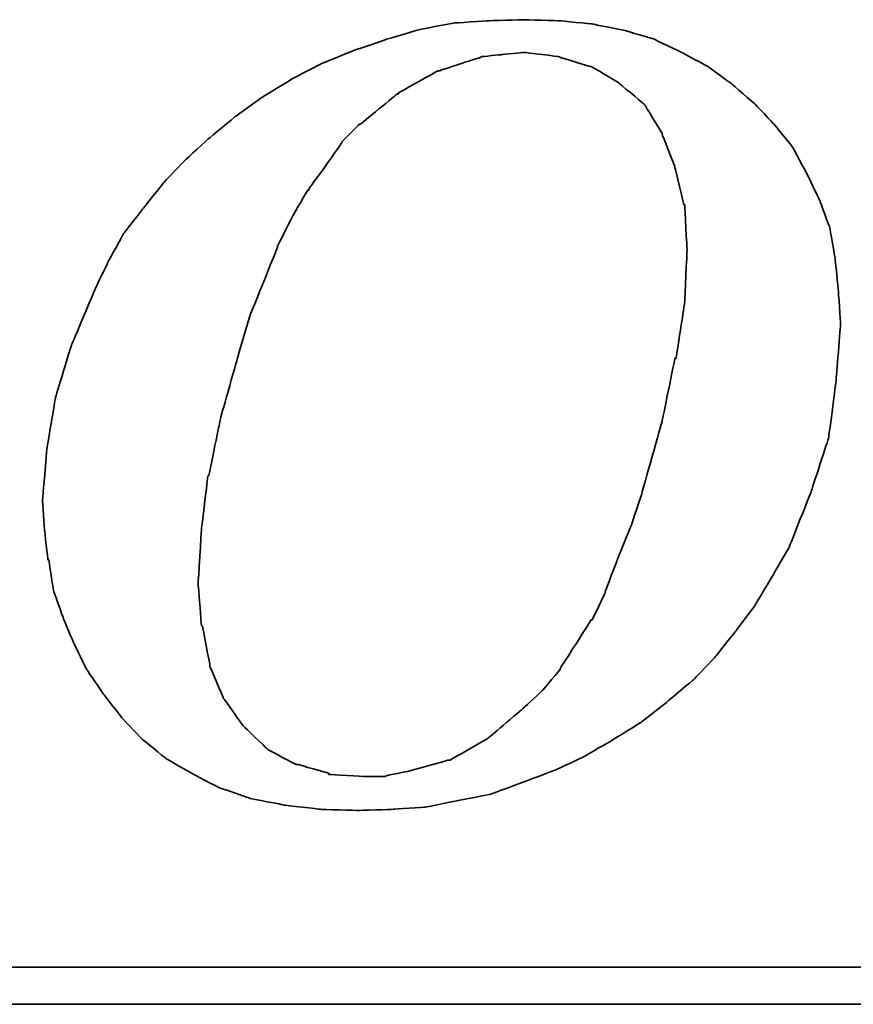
# Model space of a CAD drawing. Header units: millimetres. Extents: x 304 to 544, y 331 to 411.
# Tile 36 of 56: x 476.92 to 478.57, y 354.31 to 356.26. Entities that reach past the tile are written whole.
import ezdxf

# ---------------------------------------------------------------- set-up
doc = ezdxf.new("R2010")
doc.units = ezdxf.units.MM
doc.header["$LTSCALE"] = 0.1
doc.layers.add('DIM', color=4, linetype='CONTINUOUS')
doc.layers.add('layer 1', color=7, linetype='CONTINUOUS')

# ---------------------------------------------------------------- blocks, each defined once
blk = doc.blocks.new('TBI MOTION logo(完整正式版)')
at = {"layer": 'layer 1', "color": 22, "lineweight": 35}
for points, knots in [([(-11.34375, -6.98375), (-11.34375, -6.98375), (-10.91375, -7.43875), (-10.91375, -7.43875), (-10.91375, -7.43875), (-10.91375, -7.43875), (-10.38625, -7.87125), (-10.38625, -7.87125), (-10.38625, -7.87125), (-10.38625, -7.87125), (-9.81125, -8.20375), (-9.81125, -8.20375), (-9.81125, -8.20375), (-9.81125, -8.20375), (-9.21125, -8.51875), (-9.21125, -8.51875), (-9.21125, -8.51875), (-9.21125, -8.51875), (-8.51625, -8.75875), (-8.51625, -8.75875), (-8.51625, -8.75875), (-8.51625, -8.75875), (-7.77125, -8.90375), (-7.77125, -8.90375), (-7.77125, -8.90375), (-7.77125, -8.90375), (-6.97875, -8.99875), (-6.97875, -8.99875), (-6.97875, -8.99875), (-6.97875, -8.99875), (-6.14125, -9.02375), (-6.14125, -9.02375), (-6.14125, -9.02375), (-6.14125, -9.02375), (-5.37125, -8.99875), (-5.37125, -8.99875), (-5.37125, -8.99875), (-5.37125, -8.99875), (-4.65375, -8.94875), (-4.65375, -8.94875), (-4.65375, -8.94875), (-4.65375, -8.94875), (-3.93375, -8.80625), (-3.93375, -8.80625), (-3.93375, -8.80625), (-3.93375, -8.80625), (-3.21375, -8.66375), (-3.21375, -8.66375), (-3.21375, -8.66375), (-3.21375, -8.66375), (-2.49375, -8.39875), (-2.49375, -8.39875), (-2.49375, -8.39875), (-2.49375, -8.39875), (-1.79875, -8.13375), (-1.79875, -8.13375), (-1.79875, -8.13375), (-1.79875, -8.13375), (-1.17375, -7.84375), (-1.17375, -7.84375), (-1.17375, -7.84375), (-1.17375, -7.84375), (-0.52375, -7.46375), (-0.52375, -7.46375), (-0.52375, -7.46375), (-0.52375, -7.46375), (0.10124, -7.07875), (0.10124, -7.07875), (0.10124, -7.07875), (0.10124, -7.07875), (0.67625, -6.62375), (0.67625, -6.62375), (0.67625, -6.62375), (0.67625, -6.62375), (1.24874, -6.14375), (1.24874, -6.14375), (1.24874, -6.14375), (1.24874, -6.14375), (1.72874, -5.64125), (1.72874, -5.64125), (1.72874, -5.64125), (1.72874, -5.64125), (2.18624, -5.06375), (2.18624, -5.06375), (2.18624, -5.06375), (2.18624, -5.06375), (2.61625, -4.48874), (2.61625, -4.48874), (2.61625, -4.48874), (2.61625, -4.48874), (3.00125, -3.83874), (3.00125, -3.83874), (3.00125, -3.83874), (3.00125, -3.83874), (3.36124, -3.21374), (3.36124, -3.21374), (3.36124, -3.21374), (3.36124, -3.21374), (3.84374, -1.99125), (3.84374, -1.99125), (3.84374, -1.99125), (3.84374, -1.99125), (4.22625, -0.81875), (4.22625, -0.81875), (4.22625, -0.81875), (4.22625, -0.81875), (4.39125, 0.45624), (4.39125, 0.45624), (4.39125, 0.45624), (4.39125, 0.45624), (4.48874, 1.70124), (4.48874, 1.70124), (4.48874, 1.70124), (4.48874, 1.70124), (4.43874, 2.44625), (4.43874, 2.44625), (4.43874, 2.44625), (4.43874, 2.44625), (4.36874, 3.14125), (4.36874, 3.14125), (4.36874, 3.14125), (4.36874, 3.14125), (4.25125, 3.81125), (4.25125, 3.81125), (4.25125, 3.81125), (4.25125, 3.81125), (4.03124, 4.41125), (4.03124, 4.41125), (4.03124, 4.41125), (4.03124, 4.41125), (3.74374, 5.01125), (3.74374, 5.01125), (3.74374, 5.01125), (3.74374, 5.01125), (3.43124, 5.58875), (3.43124, 5.58875), (3.43124, 5.58875), (3.43124, 5.58875), (3.02625, 6.09125), (3.02625, 6.09125), (3.02625, 6.09125), (3.02625, 6.09125), (2.59374, 6.54875), (2.59374, 6.54875), (2.59374, 6.54875), (2.59374, 6.54875), (2.09124, 6.98125), (2.09124, 6.98125), (2.09124, 6.98125), (2.09124, 6.98125), (1.56124, 7.36625), (1.56124, 7.36625), (1.56124, 7.36625), (1.56124, 7.36625), (0.98624, 7.67625), (0.98624, 7.67625), (0.98624, 7.67625), (0.98624, 7.67625), (0.38624, 7.96375), (0.38624, 7.96375), (0.38624, 7.96375), (0.38624, 7.96375), (-0.25875, 8.15625), (-0.25875, 8.15625), (-0.25875, 8.15625), (-0.25875, 8.15625), (-0.98125, 8.30125), (-0.98125, 8.30125), (-0.98125, 8.30125), (-0.98125, 8.30125), (-1.70124, 8.37125), (-1.70124, 8.37125), (-1.70124, 8.37125), (-1.70124, 8.37125), (-2.49375, 8.39624), (-2.49375, 8.39624), (-2.49375, 8.39624), (-2.49375, 8.39624), (-3.28625, 8.37125), (-3.28625, 8.37125), (-3.28625, 8.37125), (-3.28625, 8.37125), (-4.05125, 8.32125), (-4.05125, 8.32125), (-4.05125, 8.32125), (-4.05125, 8.32125), (-4.77375, 8.18125), (-4.77375, 8.18125), (-4.77375, 8.18125), (-4.77375, 8.18125), (-5.51625, 7.96375), (-5.51625, 7.96375), (-5.51625, 7.96375), (-5.51625, 7.96375), (-6.21125, 7.72625), (-6.21125, 7.72625), (-6.21125, 7.72625), (-6.21125, 7.72625), (-6.92875, 7.43625), (-6.92875, 7.43625), (-6.92875, 7.43625), (-6.92875, 7.43625), (-7.57875, 7.10125), (-7.57875, 7.10125), (-7.57875, 7.10125), (-7.57875, 7.10125), (-8.24875, 6.69125), (-8.24875, 6.69125), (-8.24875, 6.69125), (-8.24875, 6.69125), (-8.84875, 6.26125), (-8.84875, 6.26125), (-8.84875, 6.26125), (-8.84875, 6.26125), (-9.42625, 5.78125), (-9.42625, 5.78125), (-9.42625, 5.78125), (-9.42625, 5.78125), (-9.95375, 5.30125), (-9.95375, 5.30125), (-9.95375, 5.30125), (-9.95375, 5.30125), (-10.43375, 4.79624), (-10.43375, 4.79624), (-10.43375, 4.79624), (-10.43375, 4.79624), (-10.88875, 4.22125), (-10.88875, 4.22125), (-10.88875, 4.22125), (-10.88875, 4.22125), (-11.29875, 3.69375), (-11.29875, 3.69375), (-11.29875, 3.69375), (-11.29875, 3.69375), (-11.63375, 3.09125), (-11.63375, 3.09125), (-11.63375, 3.09125), (-11.63375, 3.09125), (-11.91875, 2.49625), (-11.91875, 2.49625), (-11.91875, 2.49625), (-11.91875, 2.49625), (-12.44875, 1.24625), (-12.44875, 1.24625), (-12.44875, 1.24625), (-12.44875, 1.24625), (-12.80875, 0.06874), (-12.80875, 0.06874), (-12.80875, 0.06874), (-12.80875, 0.06874), (-12.99875, -1.07875), (-12.99875, -1.07875), (-12.99875, -1.07875), (-12.99875, -1.07875), (-13.09375, -2.18375), (-13.09375, -2.18375), (-13.09375, -2.18375), (-13.09375, -2.18375), (-13.04875, -2.85375), (-13.04875, -2.85375), (-13.04875, -2.85375), (-13.04875, -2.85375), (-12.97375, -3.50375), (-12.97375, -3.50375), (-12.97375, -3.50375), (-12.97375, -3.50375), (-12.95375, -3.50375), (-12.95375, -3.50375), (-12.95375, -3.50375), (-12.95375, -3.50375), (-12.85375, -4.17375), (-12.85375, -4.17375), (-12.85375, -4.17375), (-12.85375, -4.17375), (-12.63875, -4.77624), (-12.63875, -4.77624), (-12.63875, -4.77624), (-12.63875, -4.77624), (-12.39875, -5.35125), (-12.39875, -5.35125), (-12.39875, -5.35125), (-12.39875, -5.35125), (-12.11375, -5.92875), (-12.11375, -5.92875), (-12.11375, -5.92875), (-12.11375, -5.92875), (-11.75375, -6.45375), (-11.75375, -6.45375), (-11.75375, -6.45375), (-11.75375, -6.45375), (-11.34375, -6.98375), (-11.34375, -6.98375)], [0, 0, 0, 0, 0.01369863, 0.01369863, 0.01369863, 0.01369864, 0.02739726, 0.02739726, 0.02739726, 0.02739727, 0.04109589, 0.04109589, 0.04109589, 0.0410959, 0.05479452, 0.05479452, 0.05479452, 0.05479453, 0.06849315, 0.06849315, 0.06849315, 0.06849316, 0.08219178, 0.08219178, 0.08219178, 0.08219179, 0.09589041, 0.09589041, 0.09589041, 0.09589042, 0.10958904, 0.10958904, 0.10958904, 0.10958905, 0.12328767, 0.12328767, 0.12328767, 0.12328768, 0.1369863, 0.1369863, 0.1369863, 0.13698631, 0.15068493, 0.15068493, 0.15068493, 0.15068494, 0.16438356, 0.16438356, 0.16438356, 0.16438357, 0.17808219, 0.17808219, 0.17808219, 0.1780822, 0.19178082, 0.19178082, 0.19178082, 0.19178083, 0.20547945, 0.20547945, 0.20547945, 0.20547946, 0.21917808, 0.21917808, 0.21917808, 0.21917809, 0.23287671, 0.23287671, 0.23287671, 0.23287672, 0.24657534, 0.24657534, 0.24657534, 0.24657535, 0.26027397, 0.26027397, 0.26027397, 0.26027398, 0.2739726, 0.2739726, 0.2739726, 0.27397261, 0.28767123, 0.28767123, 0.28767123, 0.28767124, 0.30136986, 0.30136986, 0.30136986, 0.30136987, 0.31506849, 0.31506849, 0.31506849, 0.3150685, 0.32876712, 0.32876712, 0.32876712, 0.32876713, 0.34246575, 0.34246575, 0.34246575, 0.34246576, 0.35616438, 0.35616438, 0.35616438, 0.35616439, 0.36986301, 0.36986301, 0.36986301, 0.36986302, 0.38356164, 0.38356164, 0.38356164, 0.38356165, 0.39726027, 0.39726027, 0.39726027, 0.39726028, 0.4109589, 0.4109589, 0.4109589, 0.41095891, 0.42465753, 0.42465753, 0.42465753, 0.42465754, 0.43835616, 0.43835616, 0.43835616, 0.43835617, 0.45205479, 0.45205479, 0.45205479, 0.4520548, 0.46575342, 0.46575342, 0.46575342, 0.46575343, 0.47945205, 0.47945205, 0.47945205, 0.47945206, 0.49315068, 0.49315068, 0.49315068, 0.49315069, 0.50684932, 0.50684932, 0.50684932, 0.50684933, 0.52054795, 0.52054795, 0.52054795, 0.52054796, 0.53424658, 0.53424658, 0.53424658, 0.53424659, 0.54794521, 0.54794521, 0.54794521, 0.54794522, 0.56164384, 0.56164384, 0.56164384, 0.56164385, 0.57534247, 0.57534247, 0.57534247, 0.57534248, 0.5890411, 0.5890411, 0.5890411, 0.58904111, 0.60273973, 0.60273973, 0.60273973, 0.60273974, 0.61643836, 0.61643836, 0.61643836, 0.61643837, 0.63013699, 0.63013699, 0.63013699, 0.630137, 0.64383562, 0.64383562, 0.64383562, 0.64383563, 0.65753425, 0.65753425, 0.65753425, 0.65753426, 0.67123288, 0.67123288, 0.67123288, 0.67123289, 0.68493151, 0.68493151, 0.68493151, 0.68493152, 0.69863014, 0.69863014, 0.69863014, 0.69863015, 0.71232877, 0.71232877, 0.71232877, 0.71232878, 0.7260274, 0.7260274, 0.7260274, 0.72602741, 0.73972603, 0.73972603, 0.73972603, 0.73972604, 0.75342466, 0.75342466, 0.75342466, 0.75342467, 0.76712329, 0.76712329, 0.76712329, 0.7671233, 0.78082192, 0.78082192, 0.78082192, 0.78082193, 0.79452055, 0.79452055, 0.79452055, 0.79452056, 0.80821918, 0.80821918, 0.80821918, 0.80821919, 0.82191781, 0.82191781, 0.82191781, 0.82191782, 0.83561644, 0.83561644, 0.83561644, 0.83561645, 0.84931507, 0.84931507, 0.84931507, 0.84931508, 0.8630137, 0.8630137, 0.8630137, 0.86301371, 0.87671233, 0.87671233, 0.87671233, 0.87671234, 0.89041096, 0.89041096, 0.89041096, 0.89041097, 0.90410959, 0.90410959, 0.90410959, 0.9041096, 0.91780822, 0.91780822, 0.91780822, 0.91780823, 0.93150685, 0.93150685, 0.93150685, 0.93150686, 0.94520548, 0.94520548, 0.94520548, 0.94520549, 0.95890411, 0.95890411, 0.95890411, 0.95890412, 0.97260274, 0.97260274, 0.97260274, 0.97260275, 0.98630137, 0.98630137, 0.98630137, 0.98630138, 1, 1, 1, 1]), ([(-8.77875, 1.03124), (-8.77875, 1.03124), (-8.51625, 1.89625), (-8.51625, 1.89625), (-8.51625, 1.89625), (-8.51625, 1.89625), (-8.20375, 2.66375), (-8.20375, 2.66375), (-8.20375, 2.66375), (-8.20375, 2.66375), (-7.91625, 3.38125), (-7.91625, 3.38125), (-7.91625, 3.38125), (-7.91625, 3.38125), (-7.91625, 3.40624), (-7.91625, 3.40624), (-7.91625, 3.40624), (-7.91625, 3.40624), (-7.57875, 4.07624), (-7.57875, 4.07624), (-7.57875, 4.07624), (-7.57875, 4.07624), (-7.24375, 4.65125), (-7.24375, 4.65125), (-7.24375, 4.65125), (-7.24375, 4.65125), (-7.21875, 4.65125), (-7.21875, 4.65125), (-7.21875, 4.65125), (-7.21875, 4.65125), (-7.21875, 4.67624), (-7.21875, 4.67624), (-7.21875, 4.67624), (-7.21875, 4.67624), (-6.83625, 5.20375), (-6.83625, 5.20375), (-6.83625, 5.20375), (-6.83625, 5.20375), (-6.49875, 5.68625), (-6.49875, 5.68625), (-6.49875, 5.68625), (-6.49875, 5.68625), (-6.49875, 5.70625), (-6.49875, 5.70625), (-6.49875, 5.70625), (-6.49875, 5.70625), (-6.11625, 6.09125), (-6.11625, 6.09125), (-6.11625, 6.09125), (-6.11625, 6.09125), (-6.09125, 6.09125), (-6.09125, 6.09125), (-6.09125, 6.09125), (-6.09125, 6.09125), (-5.27375, 6.76625), (-5.27375, 6.76625), (-5.27375, 6.76625), (-5.27375, 6.76625), (-5.24875, 6.76625), (-5.24875, 6.76625), (-5.24875, 6.76625), (-5.24875, 6.76625), (-5.24875, 6.78625), (-5.24875, 6.78625), (-5.24875, 6.78625), (-5.24875, 6.78625), (-4.38875, 7.26624), (-4.38875, 7.26624), (-4.38875, 7.26624), (-4.38875, 7.26624), (-4.36125, 7.26624), (-4.36125, 7.26624), (-4.36125, 7.26624), (-4.36125, 7.26624), (-3.93375, 7.41125), (-3.93375, 7.41125), (-3.93375, 7.41125), (-3.93375, 7.41125), (-3.47375, 7.55625), (-3.47375, 7.55625), (-3.47375, 7.55625), (-3.47375, 7.55625), (-3.45375, 7.55625), (-3.45375, 7.55625), (-3.45375, 7.55625), (-3.45375, 7.55625), (-3.42875, 7.58124), (-3.42875, 7.58124), (-3.42875, 7.58124), (-3.42875, 7.58124), (-2.97375, 7.62625), (-2.97375, 7.62625), (-2.97375, 7.62625), (-2.97375, 7.62625), (-2.49375, 7.67625), (-2.49375, 7.67625), (-2.49375, 7.67625), (-2.49375, 7.67625), (-2.46875, 7.67625), (-2.46875, 7.67625), (-2.46875, 7.67625), (-2.46875, 7.67625), (-1.70124, 7.58124), (-1.70124, 7.58124), (-1.70124, 7.58124), (-1.70124, 7.58124), (-1.67875, 7.55625), (-1.67875, 7.55625), (-1.67875, 7.55625), (-1.67875, 7.55625), (-1.65375, 7.55625), (-1.65375, 7.55625), (-1.65375, 7.55625), (-1.65375, 7.55625), (-1.03125, 7.36625), (-1.03125, 7.36625), (-1.03125, 7.36625), (-1.03125, 7.36625), (-1.00625, 7.36625), (-1.00625, 7.36625), (-1.00625, 7.36625), (-1.00625, 7.36625), (-0.43124, 7.02624), (-0.43124, 7.02624), (-0.43124, 7.02624), (-0.43124, 7.02624), (-0.40625, 7.00624), (-0.40625, 7.00624), (-0.40625, 7.00624), (-0.40625, 7.00624), (0.12124, 6.57124), (0.12124, 6.57124), (0.12124, 6.57124), (0.12124, 6.57124), (0.14624, 6.54875), (0.14624, 6.54875), (0.14624, 6.54875), (0.14624, 6.54875), (0.17124, 6.52375), (0.17124, 6.52375), (0.17124, 6.52375), (0.17124, 6.52375), (0.55625, 5.89875), (0.55625, 5.89875), (0.55625, 5.89875), (0.55625, 5.89875), (0.55625, 5.87625), (0.55625, 5.87625), (0.55625, 5.87625), (0.55625, 5.87625), (0.84124, 5.15625), (0.84124, 5.15625), (0.84124, 5.15625), (0.84124, 5.15625), (0.84124, 5.13125), (0.84124, 5.13125), (0.84124, 5.13125), (0.84124, 5.13125), (1.03624, 4.31875), (1.03624, 4.31875), (1.03624, 4.31875), (1.03624, 4.31875), (1.05624, 4.31875), (1.05624, 4.31875), (1.05624, 4.31875), (1.05624, 4.31875), (1.05624, 4.29125), (1.05624, 4.29125), (1.05624, 4.29125), (1.05624, 4.29125), (1.10625, 3.33125), (1.10625, 3.33125), (1.10625, 3.33125), (1.10625, 3.33125), (1.10625, 3.30875), (1.10625, 3.30875), (1.10625, 3.30875), (1.10625, 3.30875), (1.05624, 2.20624), (1.05624, 2.20624), (1.05624, 2.20624), (1.05624, 2.20624), (1.05624, 2.18124), (1.05624, 2.18124), (1.05624, 2.18124), (1.05624, 2.18124), (0.86624, 0.93624), (0.86624, 0.93624), (0.86624, 0.93624), (0.86624, 0.93624), (0.84124, 0.93624), (0.84124, 0.93624), (0.84124, 0.93624), (0.84124, 0.93624), (0.55625, -0.45874), (0.55625, -0.45874), (0.55625, -0.45874), (0.55625, -0.45874), (0.12124, -1.99125), (0.12124, -1.99125), (0.12124, -1.99125), (0.12124, -1.99125), (0.12124, -2.01874), (0.12124, -2.01874), (0.12124, -2.01874), (0.12124, -2.01874), (-0.13874, -2.78375), (-0.13874, -2.78375), (-0.13874, -2.78375), (-0.13874, -2.78375), (-0.43124, -3.50375), (-0.43124, -3.50375), (-0.43124, -3.50375), (-0.43124, -3.50375), (-0.69375, -4.19875), (-0.69375, -4.19875), (-0.69375, -4.19875), (-0.69375, -4.19875), (-0.69375, -4.22375), (-0.69375, -4.22375), (-0.69375, -4.22375), (-0.69375, -4.22375), (-0.98125, -4.82374), (-0.98125, -4.82374), (-0.98125, -4.82374), (-0.98125, -4.82374), (-1.00625, -4.82374), (-1.00625, -4.82374), (-1.00625, -4.82374), (-1.00625, -4.82374), (-1.33875, -5.35125), (-1.33875, -5.35125), (-1.33875, -5.35125), (-1.33875, -5.35125), (-1.67875, -5.87875), (-1.67875, -5.87875), (-1.67875, -5.87875), (-1.67875, -5.87875), (-1.67875, -5.90375), (-1.67875, -5.90375), (-1.67875, -5.90375), (-1.67875, -5.90375), (-2.05875, -6.35875), (-2.05875, -6.35875), (-2.05875, -6.35875), (-2.05875, -6.35875), (-2.08375, -6.38375), (-2.08375, -6.38375), (-2.08375, -6.38375), (-2.08375, -6.38375), (-2.46875, -6.74375), (-2.46875, -6.74375), (-2.46875, -6.74375), (-2.46875, -6.74375), (-3.25875, -7.41625), (-3.25875, -7.41625), (-3.25875, -7.41625), (-3.25875, -7.41625), (-3.28625, -7.43875), (-3.28625, -7.43875), (-3.28625, -7.43875), (-3.28625, -7.43875), (-4.12375, -7.91875), (-4.12375, -7.91875), (-4.12375, -7.91875), (-4.12375, -7.91875), (-4.14875, -7.91875), (-4.14875, -7.91875), (-4.14875, -7.91875), (-4.14875, -7.91875), (-4.17125, -7.91875), (-4.17125, -7.91875), (-4.17125, -7.91875), (-4.17125, -7.91875), (-5.03375, -8.15875), (-5.03375, -8.15875), (-5.03375, -8.15875), (-5.03375, -8.15875), (-5.51625, -8.25625), (-5.51625, -8.25625), (-5.51625, -8.25625), (-5.51625, -8.25625), (-5.54125, -8.27875), (-5.54125, -8.27875), (-5.54125, -8.27875), (-5.54125, -8.27875), (-5.56375, -8.27875), (-5.56375, -8.27875), (-5.56375, -8.27875), (-5.56375, -8.27875), (-5.99625, -8.27875), (-5.99625, -8.27875), (-5.99625, -8.27875), (-5.99625, -8.27875), (-6.76375, -8.23125), (-6.76375, -8.23125), (-6.76375, -8.23125), (-6.76375, -8.23125), (-6.78875, -8.23125), (-6.78875, -8.23125), (-6.78875, -8.23125), (-6.78875, -8.23125), (-6.78875, -8.20375), (-6.78875, -8.20375), (-6.78875, -8.20375), (-6.78875, -8.20375), (-7.45875, -8.01375), (-7.45875, -8.01375), (-7.45875, -8.01375), (-7.45875, -8.01375), (-7.48375, -8.01375), (-7.48375, -8.01375), (-7.48375, -8.01375), (-7.48375, -8.01375), (-7.50875, -8.01375), (-7.50875, -8.01375), (-7.50875, -8.01375), (-7.50875, -8.01375), (-8.13125, -7.67875), (-8.13125, -7.67875), (-8.13125, -7.67875), (-8.13125, -7.67875), (-8.15625, -7.65375), (-8.15625, -7.65375), (-8.15625, -7.65375), (-8.15625, -7.65375), (-8.65875, -7.17375), (-8.65875, -7.17375), (-8.65875, -7.17375), (-8.65875, -7.17375), (-8.68375, -7.14875), (-8.68375, -7.14875), (-8.68375, -7.14875), (-8.68375, -7.14875), (-9.08875, -6.57375), (-9.08875, -6.57375), (-9.08875, -6.57375), (-9.08875, -6.57375), (-9.11375, -6.54875), (-9.11375, -6.54875), (-9.11375, -6.54875), (-9.11375, -6.54875), (-9.11375, -6.52875), (-9.11375, -6.52875), (-9.11375, -6.52875), (-9.11375, -6.52875), (-9.40375, -5.85375), (-9.40375, -5.85375), (-9.40375, -5.85375), (-9.40375, -5.85375), (-9.40375, -5.82875), (-9.40375, -5.82875), (-9.40375, -5.82875), (-9.40375, -5.82875), (-9.56875, -4.96875), (-9.56875, -4.96875), (-9.56875, -4.96875), (-9.56875, -4.96875), (-9.59375, -4.94375), (-9.59375, -4.94375), (-9.59375, -4.94375), (-9.59375, -4.94375), (-9.66375, -4.03375), (-9.66375, -4.03375), (-9.66375, -4.03375), (-9.66375, -4.03375), (-9.66375, -4.00875), (-9.66375, -4.00875), (-9.66375, -4.00875), (-9.66375, -4.00875), (-9.59375, -2.85375), (-9.59375, -2.85375), (-9.59375, -2.85375), (-9.59375, -2.85375), (-9.45125, -1.65875), (-9.45125, -1.65875), (-9.45125, -1.65875), (-9.45125, -1.65875), (-9.42625, -1.63375), (-9.42625, -1.63375), (-9.42625, -1.63375), (-9.42625, -1.63375), (-9.16125, -0.33875), (-9.16125, -0.33875), (-9.16125, -0.33875), (-9.16125, -0.33875), (-8.77875, 1.00624), (-8.77875, 1.00624), (-8.77875, 1.00624), (-8.77875, 1.00624), (-8.77875, 1.03124), (-8.77875, 1.03124)], [0, 0, 0, 0, 0.01020408, 0.01020408, 0.01020408, 0.01020409, 0.02040816, 0.02040816, 0.02040816, 0.02040817, 0.03061224, 0.03061224, 0.03061224, 0.03061225, 0.04081633, 0.04081633, 0.04081633, 0.04081634, 0.05102041, 0.05102041, 0.05102041, 0.05102042, 0.06122449, 0.06122449, 0.06122449, 0.0612245, 0.07142857, 0.07142857, 0.07142857, 0.07142858, 0.08163265, 0.08163265, 0.08163265, 0.08163266, 0.09183673, 0.09183673, 0.09183673, 0.09183674, 0.10204082, 0.10204082, 0.10204082, 0.10204083, 0.1122449, 0.1122449, 0.1122449, 0.11224491, 0.12244898, 0.12244898, 0.12244898, 0.12244899, 0.13265306, 0.13265306, 0.13265306, 0.13265307, 0.14285714, 0.14285714, 0.14285714, 0.14285715, 0.15306122, 0.15306122, 0.15306122, 0.15306123, 0.16326531, 0.16326531, 0.16326531, 0.16326532, 0.17346939, 0.17346939, 0.17346939, 0.1734694, 0.18367347, 0.18367347, 0.18367347, 0.18367348, 0.19387755, 0.19387755, 0.19387755, 0.19387756, 0.20408163, 0.20408163, 0.20408163, 0.20408164, 0.21428571, 0.21428571, 0.21428571, 0.21428572, 0.2244898, 0.2244898, 0.2244898, 0.22448981, 0.23469388, 0.23469388, 0.23469388, 0.23469389, 0.24489796, 0.24489796, 0.24489796, 0.24489797, 0.25510204, 0.25510204, 0.25510204, 0.25510205, 0.26530612, 0.26530612, 0.26530612, 0.26530613, 0.2755102, 0.2755102, 0.2755102, 0.27551021, 0.28571429, 0.28571429, 0.28571429, 0.2857143, 0.29591837, 0.29591837, 0.29591837, 0.29591838, 0.30612245, 0.30612245, 0.30612245, 0.30612246, 0.31632653, 0.31632653, 0.31632653, 0.31632654, 0.32653061, 0.32653061, 0.32653061, 0.32653062, 0.33673469, 0.33673469, 0.33673469, 0.3367347, 0.34693878, 0.34693878, 0.34693878, 0.34693879, 0.35714286, 0.35714286, 0.35714286, 0.35714287, 0.36734694, 0.36734694, 0.36734694, 0.36734695, 0.37755102, 0.37755102, 0.37755102, 0.37755103, 0.3877551, 0.3877551, 0.3877551, 0.38775511, 0.39795918, 0.39795918, 0.39795918, 0.39795919, 0.40816327, 0.40816327, 0.40816327, 0.40816328, 0.41836735, 0.41836735, 0.41836735, 0.41836736, 0.42857143, 0.42857143, 0.42857143, 0.42857144, 0.43877551, 0.43877551, 0.43877551, 0.43877552, 0.44897959, 0.44897959, 0.44897959, 0.4489796, 0.45918367, 0.45918367, 0.45918367, 0.45918368, 0.46938776, 0.46938776, 0.46938776, 0.46938777, 0.47959184, 0.47959184, 0.47959184, 0.47959185, 0.48979592, 0.48979592, 0.48979592, 0.48979593, 0.5, 0.5, 0.5, 0.50000001, 0.51020408, 0.51020408, 0.51020408, 0.51020409, 0.52040816, 0.52040816, 0.52040816, 0.52040817, 0.53061224, 0.53061224, 0.53061224, 0.53061225, 0.54081633, 0.54081633, 0.54081633, 0.54081634, 0.55102041, 0.55102041, 0.55102041, 0.55102042, 0.56122449, 0.56122449, 0.56122449, 0.5612245, 0.57142857, 0.57142857, 0.57142857, 0.57142858, 0.58163265, 0.58163265, 0.58163265, 0.58163266, 0.59183673, 0.59183673, 0.59183673, 0.59183674, 0.60204082, 0.60204082, 0.60204082, 0.60204083, 0.6122449, 0.6122449, 0.6122449, 0.61224491, 0.62244898, 0.62244898, 0.62244898, 0.62244899, 0.63265306, 0.63265306, 0.63265306, 0.63265307, 0.64285714, 0.64285714, 0.64285714, 0.64285715, 0.65306122, 0.65306122, 0.65306122, 0.65306123, 0.66326531, 0.66326531, 0.66326531, 0.66326532, 0.67346939, 0.67346939, 0.67346939, 0.6734694, 0.68367347, 0.68367347, 0.68367347, 0.68367348, 0.69387755, 0.69387755, 0.69387755, 0.69387756, 0.70408163, 0.70408163, 0.70408163, 0.70408164, 0.71428571, 0.71428571, 0.71428571, 0.71428572, 0.7244898, 0.7244898, 0.7244898, 0.72448981, 0.73469388, 0.73469388, 0.73469388, 0.73469389, 0.74489796, 0.74489796, 0.74489796, 0.74489797, 0.75510204, 0.75510204, 0.75510204, 0.75510205, 0.76530612, 0.76530612, 0.76530612, 0.76530613, 0.7755102, 0.7755102, 0.7755102, 0.77551021, 0.78571429, 0.78571429, 0.78571429, 0.7857143, 0.79591837, 0.79591837, 0.79591837, 0.79591838, 0.80612245, 0.80612245, 0.80612245, 0.80612246, 0.81632653, 0.81632653, 0.81632653, 0.81632654, 0.82653061, 0.82653061, 0.82653061, 0.82653062, 0.83673469, 0.83673469, 0.83673469, 0.8367347, 0.84693878, 0.84693878, 0.84693878, 0.84693879, 0.85714286, 0.85714286, 0.85714286, 0.85714287, 0.86734694, 0.86734694, 0.86734694, 0.86734695, 0.87755102, 0.87755102, 0.87755102, 0.87755103, 0.8877551, 0.8877551, 0.8877551, 0.88775511, 0.89795918, 0.89795918, 0.89795918, 0.89795919, 0.90816327, 0.90816327, 0.90816327, 0.90816328, 0.91836735, 0.91836735, 0.91836735, 0.91836736, 0.92857143, 0.92857143, 0.92857143, 0.92857144, 0.93877551, 0.93877551, 0.93877551, 0.93877552, 0.94897959, 0.94897959, 0.94897959, 0.9489796, 0.95918367, 0.95918367, 0.95918367, 0.95918368, 0.96938776, 0.96938776, 0.96938776, 0.96938777, 0.97959184, 0.97959184, 0.97959184, 0.97959185, 0.98979592, 0.98979592, 0.98979592, 0.98979593, 1, 1, 1, 1]), ([(75.90875, -9.47875), (75.90875, -9.47875), (75.90875, -12.28625), (75.90875, -12.28625), (75.90875, -12.28625), (75.90875, -12.28625), (75.90875, -12.47875), (75.90875, -12.47875), (75.90875, -12.47875), (75.90875, -12.47875), (75.71625, -12.47875), (75.71625, -12.47875), (75.71625, -12.47875), (75.71625, -12.47875), (-88.32875, -12.47875), (-88.32875, -12.47875), (-88.32875, -12.47875), (-88.32875, -12.47875), (-88.32875, -13.29375), (-88.32875, -13.29375), (-88.32875, -13.29375), (-88.32875, -13.29375), (82.89125, -13.29375), (82.89125, -13.29375), (82.89125, -13.29375), (82.89125, -13.29375), (75.90875, -9.47875), (75.90875, -9.47875)], [0, 0, 0, 0, 0.14285714, 0.14285714, 0.14285714, 0.14285715, 0.28571429, 0.28571429, 0.28571429, 0.2857143, 0.42857143, 0.42857143, 0.42857143, 0.42857144, 0.57142857, 0.57142857, 0.57142857, 0.57142858, 0.71428571, 0.71428571, 0.71428571, 0.71428572, 0.85714286, 0.85714286, 0.85714286, 0.85714287, 1, 1, 1, 1])]:
    blk.add_open_spline(points, degree=3, knots=knots, dxfattribs=at)

msp = doc.modelspace()

# ---------------------------------------------------------------- block references
at = {"layer": 'DIM', "color": 7, "xscale": 0.090033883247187, "yscale": 0.090033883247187, "zscale": 0.090033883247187}
msp.add_blockref('TBI MOTION logo(完整正式版)', (478.1435, 355.5049), dxfattribs=at)

doc.saveas('drawing.dxf')
